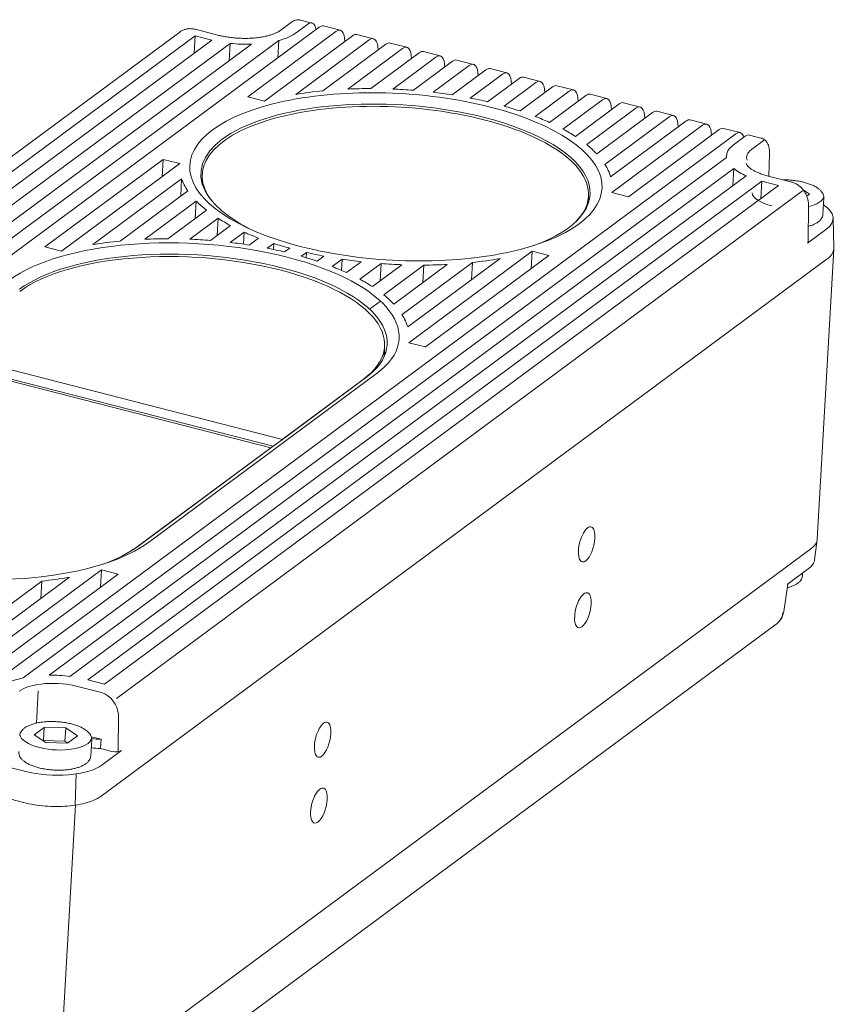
# Model space of a CAD drawing. Header units: millimetres. Extents: x 0 to 420, y 0 to 297.
# Tile 35 of 46: x 274 to 302, y 219 to 253. Entities that reach past the tile are written whole.
import ezdxf

# ---------------------------------------------------------------- set-up
doc = ezdxf.new("R2010")
doc.units = ezdxf.units.MM
doc.layers.add('1', color=7, linetype='Continuous', true_color=0xffffff)

msp = doc.modelspace()

# ---------------------------------------------------------------- linework, layer by layer
at = {"layer": '1', "color": 250, "linetype": 'Continuous', "lineweight": 18}
for p, q in [((283.446, 252.769), (283.041, 252.469)), ((283.603, 252.394), (284.007, 252.694)), ((284.155, 252.735), (283.755, 252.838)), ((279.578, 252.422), (255.822, 234.847)), ((284.409, 252.591), (258.243, 233.234)), ((280.898, 252.316), (280.112, 252.518)), ((281.929, 250.182), (284.986, 252.443)), ((285.133, 252.485), (284.556, 252.633)), ((286.288, 252.189), (285.71, 252.337)), ((256.768, 235.016), (280.113, 252.286)), ((257.345, 234.868), (280.69, 252.139)), ((257.869, 234.682), (281.32, 252.03)), ((282.056, 252), (258.287, 234.416)), ((258.487, 233.989), (283.01, 252.131)), ((280.079, 251.686), (280.113, 252.286)), ((280.113, 252.286), (280.643, 252.15)), ((281.286, 251.43), (281.32, 252.03)), ((282.506, 250.034), (285.563, 252.295)), ((282.976, 251.531), (283.01, 252.131)), ((283.593, 250.263), (286.14, 252.148)), ((284.536, 250.386), (286.717, 252)), ((287.442, 251.894), (286.865, 252.042)), ((285.395, 250.447), (287.295, 251.852)), ((286.196, 250.465), (287.872, 251.704)), ((288.596, 251.598), (288.019, 251.746)), ((286.951, 250.449), (288.449, 251.557)), ((287.669, 250.405), (289.026, 251.409)), ((289.75, 251.303), (289.173, 251.45)), ((288.354, 250.337), (289.603, 251.261)), ((289.009, 250.247), (290.18, 251.113)), ((289.637, 250.137), (290.757, 250.965)), ((290.905, 251.007), (290.327, 251.155)), ((290.238, 250.007), (291.334, 250.818)), ((290.813, 249.857), (291.912, 250.67)), ((292.059, 250.712), (291.482, 250.859)), ((291.363, 249.689), (292.489, 250.522)), ((291.886, 249.501), (293.066, 250.374)), ((293.213, 250.416), (292.636, 250.564)), ((294.367, 250.12), (293.79, 250.268)), ((282.506, 250.034), (281.929, 250.182)), ((292.381, 249.293), (293.643, 250.226)), ((292.846, 249.062), (294.22, 250.079)), ((293.277, 248.807), (294.797, 249.931)), ((295.521, 249.825), (294.944, 249.973)), ((293.67, 248.523), (295.374, 249.783)), ((294.017, 248.204), (295.951, 249.635)), ((296.676, 249.529), (296.099, 249.677)), ((294.302, 247.84), (296.528, 249.488)), ((294.499, 247.411), (297.106, 249.34)), ((297.83, 249.234), (297.253, 249.381)), ((294.536, 246.864), (297.683, 249.192)), ((298.26, 249.044), (295.113, 246.716)), ((298.984, 248.938), (298.407, 249.086)), ((272.671, 229.539), (298.837, 248.896)), ((299.159, 248.814), (298.754, 248.515)), ((299.705, 248.753), (299.306, 248.856)), ((298.512, 248.081), (274.15, 230.059)), ((274.9, 244.982), (278.997, 248.013)), ((278.963, 247.413), (278.997, 248.013)), ((278.997, 248.013), (279.575, 247.865)), ((298.51, 248.139), (298.507, 248.078)), ((299.975, 247.432), (299.999, 248.212)), ((275.054, 230.153), (298.763, 247.692)), ((275.477, 244.834), (279.575, 247.865)), ((298.729, 247.092), (298.763, 247.692)), ((299.197, 247.439), (275.773, 230.11)), ((276.39, 229.992), (299.735, 247.262)), ((276.564, 245.063), (279.642, 247.34)), ((279.608, 246.741), (279.642, 247.34)), ((280.355, 247.499), (280.339, 247.228)), ((299.701, 246.662), (299.735, 247.262)), ((299.735, 247.262), (300.312, 247.114)), ((300.742, 247.235), (299.956, 247.436)), ((276.967, 229.844), (300.312, 247.114)), ((277.507, 245.186), (279.854, 246.922)), ((295.113, 246.716), (294.536, 246.864)), ((301.161, 246.96), (301.388, 246.806)), ((278.366, 245.247), (280.149, 246.566)), ((280.115, 245.966), (280.149, 246.566)), ((293.718, 246.47), (293.733, 246.741)), ((301.388, 246.806), (301.292, 246.736)), ((301.851, 246.117), (301.883, 246.665)), ((301.882, 246.658), (301.883, 246.665)), ((279.167, 245.265), (280.502, 246.252)), ((301.342, 245.161), (301.349, 246.445)), ((279.922, 245.249), (280.901, 245.973)), ((280.867, 245.373), (280.901, 245.973)), ((301.851, 246.11), (301.851, 246.117)), ((302.225, 244.934), (302.203, 245.977)), ((280.64, 245.205), (281.337, 245.721)), ((281.325, 245.137), (281.807, 245.493)), ((281.783, 245.077), (281.807, 245.493)), ((301.982, 245.61), (301.314, 245.117)), ((281.98, 245.047), (282.306, 245.288)), ((275.477, 244.834), (274.9, 244.982)), ((282.608, 244.937), (282.832, 245.103)), ((282.82, 244.894), (282.832, 245.103)), ((283.209, 244.807), (283.385, 244.937)), ((287.507, 241.664), (291.784, 244.829)), ((291.75, 244.229), (291.784, 244.829)), ((291.784, 244.829), (292.362, 244.681)), ((301.654, 234.86), (302.223, 244.908)), ((276.857, 225.964), (302.002, 244.566)), ((283.784, 244.658), (283.964, 244.791)), ((283.954, 244.609), (283.964, 244.791)), ((284.334, 244.489), (284.569, 244.663)), ((284.857, 244.301), (285.2, 244.556)), ((285.179, 244.17), (285.2, 244.556)), ((285.352, 244.093), (285.86, 244.469)), ((287.47, 242.211), (290.667, 244.577)), ((292.362, 244.681), (288.084, 241.516)), ((285.817, 243.862), (286.549, 244.404)), ((286.248, 243.607), (287.272, 244.364)), ((286.515, 243.804), (286.549, 244.404)), ((286.641, 243.323), (288.033, 244.352)), ((286.988, 243.004), (288.841, 244.375)), ((287.273, 242.641), (289.71, 244.443)), ((287.999, 243.752), (288.033, 244.352)), ((289.676, 243.843), (289.71, 244.443)), ((286.65, 241.176), (286.671, 241.539)), ((288.084, 241.516), (287.507, 241.664)), ((270.825, 241.147), (282.811, 238.078)), ((282.73, 238.027), (270.833, 241.074)), ((283.131, 238.315), (271.145, 241.384)), ((278.494, 234.749), (286.38, 240.583)), ((283.122, 238.317), (285.93, 240.395)), ((283.131, 238.315), (286.012, 240.445)), ((278.067, 234.577), (282.73, 238.027)), ((278.126, 234.611), (282.811, 238.078)), ((282.73, 238.027), (282.73, 238.017)), ((282.811, 238.078), (283.131, 238.315)), ((301.561, 234.149), (301.653, 234.841)), ((276.289, 215.92), (301.433, 234.521)), ((301.433, 234.521), (301.434, 234.522)), ((271.516, 229.835), (276.869, 233.795)), ((277.447, 233.647), (272.094, 229.687)), ((276.835, 233.195), (276.869, 233.795)), ((276.869, 233.795), (277.447, 233.647)), ((300.608, 233.289), (301.343, 233.833)), ((301.143, 233.606), (301.147, 233.688)), ((270.362, 230.13), (274.795, 233.409)), ((270.939, 229.982), (275.752, 233.543)), ((274.761, 232.809), (274.795, 233.409)), ((300.491, 232.354), (300.633, 233.307)), ((276.702, 214.506), (300.235, 231.916)), ((255.521, 230.518), (274.168, 225.743)), ((276.967, 229.844), (276.39, 229.992)), ((274.878, 228.343), (274.535, 228.09)), ((274.878, 228.343), (274.852, 227.887)), ((275.626, 228.323), (274.878, 228.343)), ((275.626, 228.323), (275.6, 227.866)), ((276.031, 228.048), (275.626, 228.323)), ((274.535, 228.09), (274.94, 227.815)), ((274.844, 227.881), (274.852, 227.887)), ((274.852, 227.887), (275.6, 227.866)), ((274.94, 227.815), (275.689, 227.794)), ((275.6, 227.866), (275.697, 227.801)), ((275.689, 227.794), (276.031, 228.048)), ((276.495, 227.359), (276.526, 227.907)), ((276.508, 228.021), (276.849, 227.934)), ((276.526, 227.9), (276.526, 227.907)), ((276.849, 227.934), (276.831, 227.614)), ((277.221, 227.514), (276.831, 227.614)), ((277.558, 227.542), (276.89, 227.048)), ((274.204, 226.827), (272.908, 227.159)), ((276.495, 227.352), (276.495, 227.359))]:
    msp.add_line(p, q, dxfattribs=at)
at = {"layer": '1', "color": 250, "linetype": 'Continuous', "lineweight": 13}
for p, q in [((299.373, 248.354), (299.778, 248.654)), ((277.381, 229.346), (301.137, 246.92)), ((301.88, 246.712), (301.882, 246.717)), ((286.526, 243.103), (286.15, 242.825)), ((274.613, 228.491), (274.676, 229.604)), ((276.08, 229.752), (276.866, 229.551)), ((277.451, 228.785), (277.444, 227.503)), ((275.955, 225.65), (275.989, 226.734)), ((275.964, 225.651), (275.395, 215.606))]:
    msp.add_line(p, q, dxfattribs=at)
at = {"layer": '1', "color": 250, "linetype": 'Continuous', "lineweight": 18}
for centre, major_axis, ratio, start_param, end_param in [((283.969, 252.009), (0.186, 0.727), 0.399982, 5.570483, 6.73994), ((281.649, 252.894), (-2.196, 0.124), 0.404221, 2.261741, 2.688998), ((284.37, 251.906), (-0.186, -0.727), 0.399982, 3.141581, 3.598347), ((284.947, 251.758), (0.186, 0.727), 0.399982, 5.293628, 6.73994), ((285.524, 251.611), (-0.186, -0.727), 0.399982, 3.141581, 3.598347), ((281.649, 252.894), (-2.196, 0.124), 0.404221, 1.118201, 1.141946), ((281.649, 252.894), (-2.196, 0.124), 0.404221, 1.443083, 1.780145), ((286.102, 251.463), (0.186, 0.727), 0.399982, 5.293628, 6.73994), ((286.679, 251.315), (-0.186, -0.727), 0.399982, 3.141581, 3.598347), ((287.256, 251.167), (0.186, 0.727), 0.399982, 5.293628, 6.73994), ((287.833, 251.019), (-0.186, -0.727), 0.399982, 3.141581, 3.598347), ((288.41, 250.872), (0.186, 0.727), 0.399982, 5.293628, 6.73994), ((288.987, 250.724), (-0.186, -0.727), 0.399982, 3.141581, 3.598347), ((289.564, 250.576), (0.186, 0.727), 0.399982, 5.293628, 6.73994), ((290.141, 250.428), (-0.186, -0.727), 0.399982, 3.141581, 3.598347), ((290.718, 250.281), (0.186, 0.727), 0.399982, 5.293628, 6.73994), ((287.06, 247.408), (-7.139, 0.404), 0.404221, 4.259794, 7.401387), ((291.296, 250.133), (-0.186, -0.727), 0.399982, 3.141581, 3.598347), ((291.873, 249.985), (0.186, 0.727), 0.399982, 5.293628, 6.73994), ((287.06, 247.408), (-7.488, 0.424), 0.404221, 5.079092, 5.216561), ((287.06, 247.408), (-7.488, 0.424), 0.404221, 4.850965, 4.959509), ((287.06, 247.408), (-7.488, 0.424), 0.404221, 4.653919, 4.74984), ((287.06, 247.408), (-7.488, 0.424), 0.404221, 4.472051, 4.561692), ((292.45, 249.837), (-0.186, -0.727), 0.399982, 3.141581, 3.598347), ((293.027, 249.689), (0.186, 0.727), 0.399982, 5.293628, 6.73994), ((293.604, 249.542), (-0.186, -0.727), 0.399982, 3.141581, 3.598347), ((287.047, 247.18), (-6.739, 0.382), 0.404221, 4.259794, 7.039318), ((287.044, 247.12), (-6.689, 0.379), 0.404221, 4.259794, 6.619719), ((287.06, 247.408), (-7.488, 0.424), 0.404221, 4.297136, 4.384114), ((294.181, 249.394), (0.186, 0.727), 0.399982, 5.293628, 6.73994), ((294.758, 249.246), (-0.186, -0.727), 0.399982, 3.141581, 3.598347), ((287.06, 247.408), (-7.139, 0.404), 0.404221, 1.118201, 4.259794), ((287.06, 247.408), (-7.488, 0.424), 0.404221, 4.123371, 4.210441), ((295.335, 249.098), (0.186, 0.727), 0.399982, 5.293628, 6.73994), ((295.913, 248.95), (-0.186, -0.727), 0.399982, 3.141581, 3.598347), ((296.49, 248.803), (0.186, 0.727), 0.399982, 5.293628, 6.73994), ((287.044, 247.12), (-6.689, 0.379), 0.404221, 2.804991, 4.259794), ((287.047, 247.18), (-6.739, 0.382), 0.404221, 2.385441, 4.259794), ((287.06, 247.408), (-7.488, 0.424), 0.404221, 3.945302, 4.035245), ((297.067, 248.655), (-0.186, -0.727), 0.399982, 3.141581, 3.598347), ((297.644, 248.507), (0.186, 0.727), 0.399982, 5.293628, 6.73994), ((287.06, 247.408), (-7.488, 0.424), 0.404221, 3.756097, 3.852637), ((298.221, 248.359), (-0.186, -0.727), 0.399982, 3.141581, 3.598347), ((298.798, 248.212), (0.186, 0.727), 0.399982, 5.706549, 6.73994), ((299.12, 248.129), (-0.186, -0.727), 0.399982, 3.141581, 3.598347), ((287.06, 247.408), (-7.488, 0.424), 0.404221, 3.544287, 3.654099), ((300.707, 248.014), (-2.196, 0.124), 0.404221, 5.83059, 6.347811), ((287.06, 247.408), (-7.488, 0.424), 0.404221, 3.28188, 3.42275), ((300.707, 248.014), (-2.196, 0.124), 0.404221, 0.507134, 0.83619), ((287.06, 247.408), (-7.488, 0.424), 0.404221, 0.161434, 0.298903), ((287.011, 246.541), (-6.739, 0.382), 0.404221, 6.16139, 6.165563), ((287.06, 247.408), (-7.488, 0.424), 0.404221, 0.418486, 0.527031), ((287.011, 246.541), (-6.739, 0.382), 0.404221, 3.259148, 3.263369), ((300.201, 246.064), (-2.002, 0.112), 0.40335, 2.689194, 3.750107), ((287.06, 247.408), (-7.488, 0.424), 0.404221, 0.628155, 0.724077), ((287.06, 247.408), (-7.488, 0.424), 0.404221, 0.816303, 0.905944), ((280.031, 242.208), (-7.139, 0.404), 0.404221, 2.688998, 5.83059), ((280.031, 242.208), (-7.488, 0.424), 0.404221, 5.079092, 5.216561), ((280.031, 242.208), (-7.488, 0.424), 0.404221, 4.850965, 4.959509), ((280.031, 242.208), (-7.488, 0.424), 0.404221, 4.653919, 4.74984), ((301.092, 245.174), (-0.25, 0.014), 0.403879, 2.689747, 3.162413), ((280.031, 242.208), (-7.488, 0.424), 0.404221, 4.472051, 4.561692), ((280.031, 242.208), (-7.488, 0.424), 0.404221, 4.297136, 4.384114), ((287.06, 247.408), (-7.488, 0.424), 0.404221, 0.993881, 1.080859), ((280.018, 241.98), (-6.739, 0.382), 0.404221, 2.688998, 5.83059), ((279.981, 241.918), (-6.689, 0.379), 0.404221, 2.688998, 5.83059), ((280.031, 242.208), (-7.488, 0.424), 0.404221, 4.123371, 4.210441), ((287.06, 247.408), (-7.488, 0.424), 0.404221, 1.167555, 1.254624), ((287.06, 247.408), (-7.488, 0.424), 0.404221, 1.34275, 1.432693), ((287.06, 247.408), (-7.488, 0.424), 0.404221, 1.955245, 2.096115), ((300.226, 245.021), (-1.997, 0.113), 0.404221, 2.688998, 2.690368), ((280.031, 242.208), (-7.488, 0.424), 0.404221, 3.945302, 4.035245), ((287.06, 247.408), (-7.488, 0.424), 0.404221, 1.525358, 1.621898), ((287.06, 247.408), (-7.488, 0.424), 0.404221, 1.723896, 1.833708), ((280.031, 242.208), (-7.488, 0.424), 0.404221, 3.756097, 3.852637), ((280.031, 242.208), (-7.488, 0.424), 0.404221, 3.544287, 3.654099), ((280.031, 242.208), (-7.488, 0.424), 0.404221, 3.28188, 3.42275), ((279.982, 241.341), (-6.739, 0.382), 0.404221, 3.259197, 3.299007), ((272.145, 236.374), (-7.139, 0.404), 0.404221, 5.83059, 8.972183), ((293.668, 234.682), (0.155, 0.605), 0.399982, 5.169143, 8.310736), ((272.132, 236.146), (-6.739, 0.382), 0.404221, 2.385392, 2.688998), ((293.668, 234.682), (0.155, 0.605), 0.399982, 2.027551, 5.169143), ((272.118, 236.101), (-6.689, 0.379), 0.404221, 2.594995, 2.688998), ((299.562, 234.286), (-2.002, 0.112), 0.40335, 2.689194, 3.110731), ((272.145, 236.374), (-7.488, 0.424), 0.404221, 1.955245, 2.096115), ((293.538, 232.399), (0.155, 0.605), 0.399982, 5.169143, 8.310736), ((293.538, 232.399), (0.155, 0.605), 0.399982, 2.027551, 5.169143), ((275.351, 229.256), (-2.196, 0.124), 0.404221, 4.541805, 4.870862), ((275.351, 229.256), (-2.196, 0.124), 0.404221, 5.31337, 5.83059), ((284.524, 227.918), (0.155, 0.605), 0.399982, 5.169143, 8.310736), ((284.524, 227.918), (0.155, 0.605), 0.399982, 2.027551, 5.169143), ((276.745, 228.188), (0.624, -0.035), 0.404221, 4.365248, 4.903295), ((276.727, 227.869), (-0.624, 0.035), 0.404221, 1.240588, 1.761702), ((277.336, 227.599), (-0.25, 0.014), 0.403879, 1.118951, 2.689747), ((275.115, 227.505), (-1.997, 0.115), 0.405092, 1.12075, 2.688807), ((284.395, 225.635), (0.155, 0.605), 0.399982, 5.169143, 8.310736), ((275.082, 226.42), (-1.997, 0.113), 0.404221, 1.118201, 1.119572), ((284.395, 225.635), (0.155, 0.605), 0.399982, 2.027551, 5.169143)]:
    msp.add_ellipse(centre, major_axis=major_axis, ratio=ratio, start_param=start_param, end_param=end_param, dxfattribs=at)
at = {"layer": '1', "color": 250, "linetype": 'Continuous', "lineweight": 13}
for centre, major_axis, ratio, start_param, end_param in [((299.741, 247.97), (0.186, 0.727), 0.399982, 0.293472, 0.462283), ((300.707, 248.014), (1.498, -0.085), 0.404221, 2.692349, 3.331301), ((300.64, 246.827), (-1.248, 0.071), 0.404221, 0.084679, 1.133833), ((300.64, 246.827), (-1.248, 0.071), 0.404221, 2.197897, 3.053331), ((275.351, 229.256), (1.498, -0.085), 0.404221, 1.085397, 2.692349), ((276.784, 228.877), (0.446, -0.603), 0.822569, 0.89333, 2.286412), ((275.283, 228.069), (-1.248, 0.071), 0.404221, 0.084676, 1.133833), ((275.283, 228.069), (-1.248, 0.071), 0.404221, 1.133833, 3.062251)]:
    msp.add_ellipse(centre, major_axis=major_axis, ratio=ratio, start_param=start_param, end_param=end_param, dxfattribs=at)
at = {"layer": '1', "color": 250, "linetype": 'Continuous', "lineweight": 18}
for points, knots in [([(283.755, 252.835), (283.739, 252.84), (283.697, 252.851), (283.626, 252.848), (283.549, 252.828), (283.49, 252.799), (283.457, 252.777), (283.446, 252.769)], [0, 0, 0, 0, 0.144327, 0.38802, 0.625006, 0.867584, 1, 1, 1, 1]), ([(280.112, 252.518), (280.087, 252.524), (280.022, 252.537), (279.916, 252.543), (279.797, 252.527), (279.688, 252.489), (279.615, 252.453), (279.584, 252.426), (279.582, 252.424)], [0, 0, 0, 0, 0.134671, 0.350581, 0.564783, 0.775572, 0.983054, 1, 1, 1, 1]), ([(283.041, 252.469), (283.031, 252.461), (282.998, 252.439), (282.931, 252.401), (282.834, 252.358), (282.718, 252.317), (282.586, 252.281), (282.439, 252.251), (282.279, 252.227), (282.11, 252.211), (281.933, 252.203), (281.751, 252.203), (281.567, 252.211), (281.385, 252.227), (281.206, 252.252), (281.043, 252.282), (280.943, 252.305), (280.898, 252.316)], [0, 0, 0, 0, 0.03621, 0.101292, 0.167243, 0.234408, 0.30272, 0.372, 0.442049, 0.512681, 0.583733, 0.655068, 0.726564, 0.798114, 0.869589, 0.940872, 1, 1, 1, 1]), ([(299.999, 248.212), (299.999, 248.233), (300, 248.294), (299.991, 248.393), (299.966, 248.496), (299.926, 248.583), (299.877, 248.652), (299.815, 248.706), (299.756, 248.74), (299.717, 248.749), (299.703, 248.751)], [0, 0, 0, 0, 0.085978, 0.255247, 0.435092, 0.575737, 0.702821, 0.823314, 0.941046, 1, 1, 1, 1]), ([(299.956, 247.436), (299.928, 247.444), (299.849, 247.465), (299.726, 247.504), (299.594, 247.555), (299.479, 247.61), (299.384, 247.665), (299.308, 247.719), (299.253, 247.769), (299.219, 247.812), (299.201, 247.844), (299.197, 247.862), (299.196, 247.869), (299.197, 247.87)], [0, 0, 0, 0, 0.053197, 0.153656, 0.253256, 0.351624, 0.448472, 0.543566, 0.636895, 0.729024, 0.821412, 0.917276, 1, 1, 1, 1]), ([(301.185, 247.222), (301.159, 247.228), (301.084, 247.246), (300.954, 247.271), (300.794, 247.291), (300.632, 247.303), (300.525, 247.305), (300.472, 247.304)], [0, 0, 0, 0, 0.116694, 0.338672, 0.560171, 0.781346, 1, 1, 1, 1]), ([(301.349, 246.445), (301.349, 246.471), (301.346, 246.537), (301.327, 246.644), (301.286, 246.763), (301.227, 246.876), (301.15, 246.98), (301.059, 247.071), (300.955, 247.148), (300.848, 247.202), (300.776, 247.226), (300.742, 247.235)], [0, 0, 0, 0, 0.072685, 0.189051, 0.306128, 0.424085, 0.5427, 0.661851, 0.781424, 0.901246, 1, 1, 1, 1]), ([(301.879, 246.655), (301.881, 246.667), (301.886, 246.704), (301.873, 246.767), (301.841, 246.842), (301.789, 246.914), (301.718, 246.982), (301.626, 247.047), (301.516, 247.107), (301.391, 247.16), (301.278, 247.197), (301.208, 247.216), (301.185, 247.222)], [0, 0, 0, 0, 0.043079, 0.144392, 0.246042, 0.352688, 0.466499, 0.585645, 0.706411, 0.826435, 0.945498, 1, 1, 1, 1]), ([(301.346, 245.694), (301.351, 245.695), (301.4, 245.709), (301.488, 245.739), (301.599, 245.789), (301.693, 245.849), (301.766, 245.915), (301.816, 245.986), (301.843, 246.05), (301.848, 246.091), (301.848, 246.108)], [0, 0, 0, 0, 0.019414, 0.175659, 0.333485, 0.493178, 0.653761, 0.790184, 0.919018, 1, 1, 1, 1]), ([(302.224, 244.934), (302.224, 244.909), (302.222, 244.884), (302.196, 244.756), (302.123, 244.655), (302.003, 244.567)], [0, 0, 0, 0, 0.188969, 0.188969, 1, 1, 1, 1]), ([(301.434, 234.522), (301.553, 234.61), (301.626, 234.71), (301.651, 234.831), (301.653, 234.846), (301.654, 234.862)], [0, 0, 0, 0, 0.869045, 0.869045, 1, 1, 1, 1]), ([(300.615, 233.177), (300.628, 233.18), (300.685, 233.196), (300.78, 233.228), (300.89, 233.278), (300.984, 233.338), (301.057, 233.404), (301.107, 233.475), (301.135, 233.542), (301.14, 233.587), (301.14, 233.606)], [0, 0, 0, 0, 0.04359, 0.193556, 0.345039, 0.498315, 0.652444, 0.783385, 0.907041, 1, 1, 1, 1]), ([(300.235, 231.916), (300.245, 231.923), (300.271, 231.944), (300.309, 231.98), (300.348, 232.027), (300.383, 232.078), (300.411, 232.133), (300.435, 232.193), (300.454, 232.256), (300.462, 232.3), (300.465, 232.322)], [0, 0, 0, 0, 0.083379, 0.214325, 0.345271, 0.476217, 0.607162, 0.738108, 0.869054, 1, 1, 1, 1]), ([(300.263, 231.941), (300.271, 231.947), (300.319, 231.982), (300.387, 232.07), (300.458, 232.203), (300.483, 232.302), (300.491, 232.353)], [0, 0, 0, 0, 0.06722, 0.380447, 0.691748, 1, 1, 1, 1]), ([(275.829, 228.463), (275.803, 228.47), (275.728, 228.488), (275.598, 228.512), (275.438, 228.533), (275.275, 228.545), (275.113, 228.548), (274.954, 228.541), (274.799, 228.526), (274.653, 228.502), (274.517, 228.469), (274.393, 228.427), (274.283, 228.377), (274.189, 228.317), (274.116, 228.251), (274.066, 228.18), (274.038, 228.115), (274.034, 228.074), (274.034, 228.058)], [0, 0, 0, 0, 0.035302, 0.102453, 0.16946, 0.236369, 0.303265, 0.37021, 0.437282, 0.504583, 0.572235, 0.640394, 0.709243, 0.778907, 0.848959, 0.908471, 0.964673, 1, 1, 1, 1]), ([(276.523, 227.897), (276.525, 227.908), (276.529, 227.945), (276.517, 228.009), (276.485, 228.084), (276.433, 228.156), (276.361, 228.224), (276.27, 228.289), (276.16, 228.349), (276.035, 228.401), (275.922, 228.438), (275.851, 228.458), (275.829, 228.463)], [0, 0, 0, 0, 0.043079, 0.144392, 0.246042, 0.352688, 0.466499, 0.585645, 0.706411, 0.826435, 0.945498, 1, 1, 1, 1]), ([(274.003, 227.51), (274, 227.499), (273.996, 227.462), (274.009, 227.398), (274.041, 227.323), (274.092, 227.252), (274.164, 227.183), (274.255, 227.118), (274.365, 227.059), (274.491, 227.006), (274.604, 226.969), (274.674, 226.95), (274.697, 226.944)], [0, 0, 0, 0, 0.043079, 0.144392, 0.246042, 0.352688, 0.466499, 0.585645, 0.706411, 0.826435, 0.945498, 1, 1, 1, 1]), ([(274.697, 226.944), (274.722, 226.937), (274.797, 226.919), (274.928, 226.895), (275.088, 226.874), (275.25, 226.863), (275.412, 226.86), (275.572, 226.866), (275.726, 226.881), (275.872, 226.906), (276.008, 226.939), (276.132, 226.98), (276.242, 227.031), (276.336, 227.091), (276.409, 227.157), (276.459, 227.228), (276.487, 227.292), (276.491, 227.333), (276.492, 227.349)], [0, 0, 0, 0, 0.035302, 0.102453, 0.16946, 0.236369, 0.303265, 0.37021, 0.437282, 0.504583, 0.572235, 0.640394, 0.709243, 0.778907, 0.848959, 0.908471, 0.964673, 1, 1, 1, 1]), ([(276.857, 225.964), (276.737, 225.876), (276.572, 225.799), (276.173, 225.682), (275.94, 225.64), (275.443, 225.599), (275.179, 225.6), (274.659, 225.642), (274.403, 225.683), (274.171, 225.743)], [0, 0, 0, 0, 0.25, 0.25, 0.5, 0.5, 0.75, 0.75, 1, 1, 1, 1])]:
    msp.add_open_spline(points, degree=3, knots=knots, dxfattribs=at)

doc.saveas('drawing.dxf')
